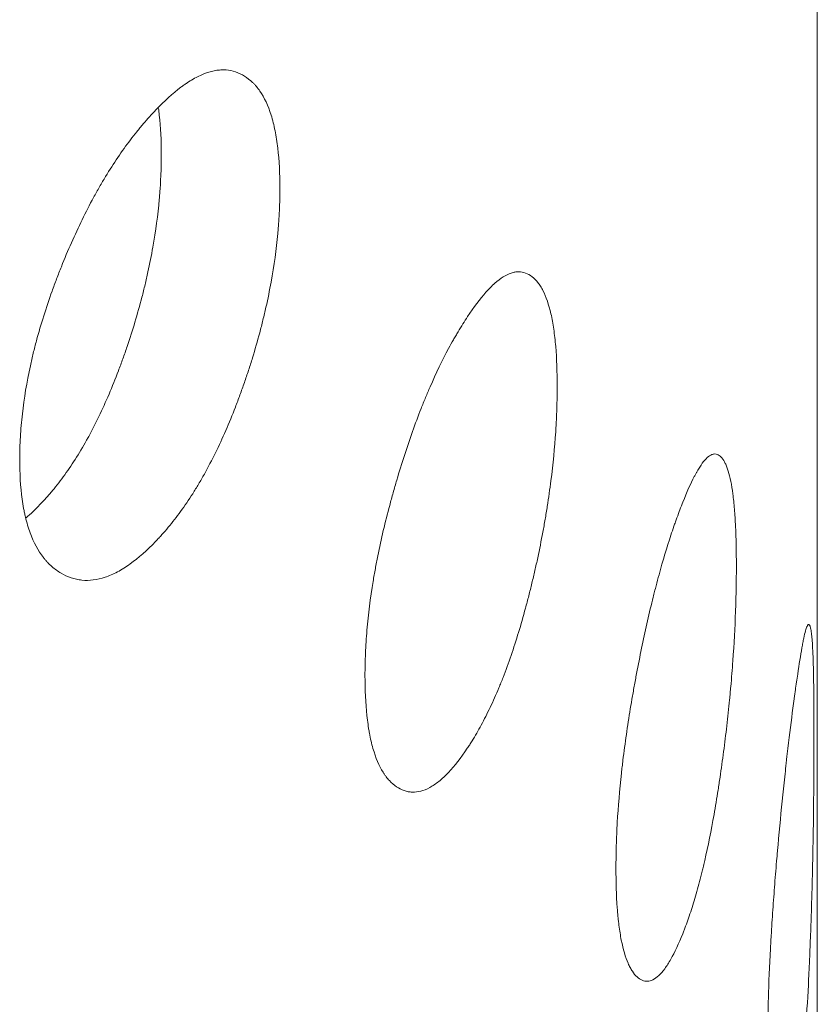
# Model space of a CAD drawing. Header units: millimetres. Extents: x 4 to 1188, y 1 to 840.
# Tile 193 of 197: x 1086.15 to 1087.87, y 280.65 to 282.78. Entities that reach past the tile are written whole.
import ezdxf

# ---------------------------------------------------------------- set-up
doc = ezdxf.new("R2010")
doc.units = ezdxf.units.MM
doc.layers.add('1', color=7, linetype='Continuous')

msp = doc.modelspace()

# ---------------------------------------------------------------- linework, layer by layer
at = {"layer": '1', "color": 154, "linetype": 'Continuous', "lineweight": 13}
msp.add_line((1087.8704, 177.1848), (1087.8704, 291.6109), dxfattribs=at)
for points, knots in [([(1086.7081, 282.413), (1086.7081, 282.4111), (1086.7081, 282.4091), (1086.7081, 282.4052), (1086.708, 282.3993), (1086.7078, 282.3854), (1086.7071, 282.3652), (1086.7061, 282.3486), (1086.7053, 282.336), (1086.705, 282.3318), (1086.7043, 282.3233), (1086.7039, 282.3191), (1086.7003, 282.2807), (1086.6955, 282.2458), (1086.6857, 282.192), (1086.6821, 282.1738), (1086.6769, 282.1509), (1086.6758, 282.1463), (1086.6736, 282.137), (1086.6703, 282.1232), (1086.6668, 282.1095), (1086.6595, 282.0821), (1086.6543, 282.064), (1086.646, 282.037), (1086.6431, 282.0281), (1086.6373, 282.0102), (1086.6343, 282.0012), (1086.6281, 281.9835), (1086.625, 281.9746), (1086.6201, 281.9614), (1086.6185, 281.9569), (1086.6152, 281.9482), (1086.6135, 281.9438), (1086.6052, 281.9222), (1086.5982, 281.9053), (1086.5766, 281.8557), (1086.5612, 281.8242), (1086.5426, 281.7908), (1086.5405, 281.7871), (1086.5364, 281.7799), (1086.5301, 281.7691), (1086.5237, 281.7588), (1086.5109, 281.7386), (1086.5022, 281.7259), (1086.4846, 281.7016), (1086.4757, 281.6902), (1086.4621, 281.6739), (1086.4576, 281.6686), (1086.4507, 281.6609), (1086.4484, 281.6584), (1086.4438, 281.6534), (1086.4415, 281.651), (1086.4208, 281.6294), (1086.4024, 281.6131), (1086.375, 281.5935), (1086.3658, 281.5877), (1086.3476, 281.578), (1086.3387, 281.5742), (1086.3125, 281.5654), (1086.2916, 281.5629), (1086.2719, 281.566), (1086.2641, 281.5676), (1086.2602, 281.5687), (1086.2489, 281.5725), (1086.2417, 281.5759), (1086.2278, 281.5841), (1086.2211, 281.5889), (1086.2115, 281.5974), (1086.2068, 281.6019), (1086.2023, 281.6069), (1086.1994, 281.6104), (1086.1979, 281.6122), (1086.1851, 281.6287), (1086.1755, 281.6465), (1086.164, 281.678), (1086.1598, 281.6922), (1086.1564, 281.7076), (1086.155, 281.7138), (1086.1544, 281.717), (1086.1526, 281.7267), (1086.1516, 281.7333), (1086.1469, 281.767), (1086.1449, 281.8034), (1086.1455, 281.8427), (1086.1459, 281.8586), (1086.1463, 281.8667), (1086.1477, 281.8912), (1086.1491, 281.9077), (1086.1548, 281.9582), (1086.1605, 281.993), (1086.1693, 282.0334), (1086.1704, 282.038), (1086.1724, 282.047), (1086.1756, 282.0605), (1086.1791, 282.074), (1086.1863, 282.1009), (1086.1916, 282.1188), (1086.2028, 282.1545), (1086.2089, 282.1723), (1086.2184, 282.199), (1086.2217, 282.2079), (1086.2268, 282.2212), (1086.2285, 282.2256), (1086.2319, 282.2344), (1086.2337, 282.2388), (1086.2494, 282.2783), (1086.2644, 282.3122), (1086.2883, 282.3612), (1086.2966, 282.3773), (1086.3072, 282.3969), (1086.3094, 282.4007), (1086.3137, 282.4084), (1086.3158, 282.4122), (1086.3223, 282.4235), (1086.3266, 282.4309), (1086.3485, 282.467), (1086.3664, 282.4934), (1086.3893, 282.5235), (1086.3961, 282.5323), (1086.4031, 282.5408), (1086.4077, 282.5464), (1086.41, 282.5492), (1086.4216, 282.5628), (1086.4308, 282.573), (1086.4582, 282.6016), (1086.4763, 282.6181), (1086.4963, 282.6332), (1086.4986, 282.6348), (1086.503, 282.6379), (1086.5096, 282.6425), (1086.5247, 282.6519), (1086.5454, 282.662), (1086.5652, 282.6675), (1086.5785, 282.6689), (1086.5841, 282.6691), (1086.5878, 282.669), (1086.5897, 282.6689), (1086.606, 282.6677), (1086.6193, 282.6631), (1086.6376, 282.6517), (1086.6435, 282.6471), (1086.6505, 282.6404), (1086.6519, 282.639), (1086.6546, 282.6361), (1086.6585, 282.6316), (1086.6623, 282.6266), (1086.6744, 282.6091), (1086.6825, 282.5919), (1086.6907, 282.5659), (1086.6923, 282.5604), (1086.6951, 282.5491), (1086.6964, 282.5433), (1086.7001, 282.5254), (1086.702, 282.5127), (1086.7067, 282.473), (1086.7081, 282.4441), (1086.7081, 282.413)], [0, 0, 0, 0, 0.001953, 0.001953, 0.003906, 0.007813, 0.015625, 0.023438, 0.023438, 0.027344, 0.027344, 0.03125, 0.03125, 0.0625, 0.0625, 0.078125, 0.078125, 0.082031, 0.082031, 0.085938, 0.09375, 0.09375, 0.109375, 0.109375, 0.117188, 0.117188, 0.125, 0.125, 0.132813, 0.132813, 0.136719, 0.136719, 0.140625, 0.140625, 0.15625, 0.15625, 0.1875, 0.1875, 0.191406, 0.191406, 0.195313, 0.203125, 0.203125, 0.21875, 0.21875, 0.234375, 0.234375, 0.242188, 0.242188, 0.246094, 0.246094, 0.25, 0.25, 0.28125, 0.28125, 0.296875, 0.296875, 0.3125, 0.3125, 0.34375, 0.351563, 0.351563, 0.359375, 0.359375, 0.375, 0.375, 0.390625, 0.390625, 0.398438, 0.402344, 0.402344, 0.40625, 0.40625, 0.4375, 0.4375, 0.453125, 0.457031, 0.457031, 0.460938, 0.460938, 0.46875, 0.46875, 0.5, 0.507813, 0.507813, 0.515625, 0.515625, 0.53125, 0.53125, 0.5625, 0.5625, 0.566406, 0.566406, 0.570313, 0.578125, 0.578125, 0.59375, 0.59375, 0.609375, 0.609375, 0.617188, 0.617188, 0.621094, 0.621094, 0.625, 0.625, 0.65625, 0.65625, 0.671875, 0.671875, 0.675781, 0.675781, 0.679688, 0.679688, 0.6875, 0.6875, 0.71875, 0.71875, 0.726563, 0.730469, 0.730469, 0.734375, 0.734375, 0.75, 0.75, 0.78125, 0.78125, 0.785156, 0.785156, 0.789063, 0.796875, 0.8125, 0.828125, 0.835938, 0.839844, 0.839844, 0.84375, 0.84375, 0.875, 0.875, 0.890625, 0.890625, 0.894531, 0.894531, 0.898438, 0.90625, 0.90625, 0.9375, 0.9375, 0.945313, 0.945313, 0.953125, 0.953125, 0.96875, 0.96875, 1, 1, 1, 1]), ([(1086.4454, 282.5854), (1086.446, 282.5807), (1086.4466, 282.5759), (1086.4501, 282.5448), (1086.4515, 282.5162), (1086.4515, 282.4855)], [0, 0, 0, 0, 0.155049, 0.155049, 1, 1, 1, 1]), ([(1086.4515, 282.4855), (1086.4515, 282.4836), (1086.4515, 282.4817), (1086.4514, 282.4778), (1086.4514, 282.472), (1086.4512, 282.4583), (1086.4505, 282.4384), (1086.4496, 282.422), (1086.4488, 282.4096), (1086.4485, 282.4054), (1086.4478, 282.3971), (1086.4474, 282.3929), (1086.4441, 282.3551), (1086.4395, 282.3207), (1086.4301, 282.2677), (1086.4266, 282.2498), (1086.4217, 282.2272), (1086.4206, 282.2226), (1086.4185, 282.2135), (1086.4154, 282.1999), (1086.412, 282.1863), (1086.4002, 282.1412), (1086.3895, 282.1056), (1086.3746, 282.0615), (1086.3715, 282.0527), (1086.3668, 282.0396), (1086.3653, 282.0352), (1086.3621, 282.0265), (1086.3604, 282.0222), (1086.3523, 282.0007), (1086.3388, 281.967), (1086.3205, 281.9268), (1086.3071, 281.8997), (1086.3011, 281.8883), (1086.2971, 281.8808), (1086.2951, 281.877), (1086.2768, 281.8438), (1086.26, 281.8171), (1086.234, 281.781), (1086.223, 281.7667), (1086.2118, 281.7534), (1086.2072, 281.7482), (1086.205, 281.7456), (1086.1982, 281.738), (1086.1937, 281.7331), (1086.1792, 281.718), (1086.1692, 281.7085), (1086.1593, 281.7)], [0, 0, 0, 0, 0.007312, 0.007312, 0.014623, 0.029247, 0.058493, 0.08774, 0.08774, 0.102363, 0.102363, 0.116986, 0.116986, 0.233973, 0.233973, 0.292466, 0.292466, 0.307089, 0.307089, 0.321713, 0.350959, 0.350959, 0.467946, 0.467946, 0.497192, 0.497192, 0.511816, 0.511816, 0.526439, 0.526439, 0.584932, 0.643425, 0.672672, 0.687295, 0.687295, 0.701919, 0.701919, 0.818905, 0.818905, 0.877398, 0.892022, 0.892022, 0.906645, 0.906645, 0.935891, 0.935891, 1, 1, 1, 1]), ([(1087.3078, 281.9843), (1087.3078, 281.9824), (1087.3078, 281.9804), (1087.3077, 281.9765), (1087.3077, 281.9706), (1087.3075, 281.9567), (1087.307, 281.9365), (1087.3064, 281.9198), (1087.3058, 281.9071), (1087.3055, 281.9029), (1087.305, 281.8944), (1087.3048, 281.8901), (1087.3023, 281.8515), (1087.2989, 281.8162), (1087.2919, 281.7617), (1087.2893, 281.7433), (1087.2857, 281.72), (1087.2849, 281.7153), (1087.2834, 281.706), (1087.281, 281.6919), (1087.2785, 281.678), (1087.2733, 281.6501), (1087.2696, 281.6316), (1087.2637, 281.604), (1087.2616, 281.5949), (1087.2574, 281.5766), (1087.2553, 281.5674), (1087.2509, 281.5492), (1087.2486, 281.5402), (1087.2452, 281.5266), (1087.244, 281.5221), (1087.2416, 281.5131), (1087.2404, 281.5086), (1087.2344, 281.4864), (1087.2294, 281.469), (1087.2139, 281.4179), (1087.2027, 281.3853), (1087.1892, 281.3506), (1087.1877, 281.3468), (1087.1846, 281.3393), (1087.1801, 281.3281), (1087.1754, 281.3173), (1087.1661, 281.2962), (1087.1597, 281.2829), (1087.1468, 281.2574), (1087.1403, 281.2453), (1087.1303, 281.2281), (1087.127, 281.2225), (1087.1219, 281.2143), (1087.1202, 281.2116), (1087.1168, 281.2063), (1087.1151, 281.2037), (1087.0998, 281.1807), (1087.0862, 281.1631), (1087.0657, 281.1415), (1087.0589, 281.1351), (1087.0453, 281.1242), (1087.0386, 281.1197), (1087.019, 281.1091), (1087.0032, 281.105), (1086.9884, 281.1067), (1086.9825, 281.1079), (1086.9796, 281.1086), (1086.971, 281.1116), (1086.9655, 281.1145), (1086.955, 281.1217), (1086.9499, 281.126), (1086.9426, 281.1338), (1086.9391, 281.138), (1086.9356, 281.1427), (1086.9334, 281.146), (1086.9323, 281.1477), (1086.9225, 281.1633), (1086.9152, 281.1804), (1086.9064, 281.2111), (1086.9032, 281.2249), (1086.9005, 281.2401), (1086.8995, 281.2463), (1086.8991, 281.2494), (1086.8977, 281.259), (1086.8969, 281.2655), (1086.8933, 281.2989), (1086.8917, 281.3351), (1086.8922, 281.3744), (1086.8926, 281.3904), (1086.8928, 281.3985), (1086.8939, 281.4231), (1086.895, 281.4397), (1086.8993, 281.4906), (1086.9037, 281.5258), (1086.9105, 281.5669), (1086.9112, 281.5715), (1086.9128, 281.5807), (1086.9153, 281.5944), (1086.9179, 281.6081), (1086.9235, 281.6356), (1086.9275, 281.6539), (1086.936, 281.6904), (1086.9406, 281.7086), (1086.9479, 281.7359), (1086.9504, 281.7451), (1086.9542, 281.7587), (1086.9555, 281.7633), (1086.9581, 281.7723), (1086.9595, 281.7769), (1086.9714, 281.8174), (1086.9827, 281.8525), (1087.0008, 281.9032), (1087.007, 281.9198), (1087.015, 281.9401), (1087.0166, 281.9442), (1087.0198, 281.9522), (1087.0215, 281.9561), (1087.0263, 281.9679), (1087.0296, 281.9755), (1087.046, 282.0132), (1087.0594, 282.0408), (1087.0764, 282.0726), (1087.0815, 282.0819), (1087.0866, 282.0909), (1087.0901, 282.0968), (1087.0918, 282.0997), (1087.1004, 282.1141), (1087.1072, 282.125), (1087.1274, 282.1555), (1087.1407, 282.1733), (1087.1554, 282.1898), (1087.157, 282.1915), (1087.1603, 282.195), (1087.1651, 282.2), (1087.1761, 282.2105), (1087.1913, 282.222), (1087.2056, 282.2289), (1087.2152, 282.2313), (1087.2192, 282.2318), (1087.2219, 282.232), (1087.2232, 282.232), (1087.235, 282.232), (1087.2446, 282.2283), (1087.2577, 282.2181), (1087.2619, 282.214), (1087.2669, 282.2077), (1087.2679, 282.2064), (1087.2698, 282.2037), (1087.2726, 282.1995), (1087.2753, 282.1948), (1087.2839, 282.1781), (1087.2897, 282.1614), (1087.2955, 282.136), (1087.2966, 282.1307), (1087.2986, 282.1196), (1087.2995, 282.1138), (1087.3021, 282.0961), (1087.3035, 282.0836), (1087.3067, 282.0442), (1087.3078, 282.0154), (1087.3078, 281.9843)], [0, 0, 0, 0, 0.001953, 0.001953, 0.003906, 0.007812, 0.015625, 0.023437, 0.023437, 0.027344, 0.027344, 0.03125, 0.03125, 0.0625, 0.0625, 0.078125, 0.078125, 0.082031, 0.082031, 0.085937, 0.09375, 0.09375, 0.109375, 0.109375, 0.117187, 0.117187, 0.125, 0.125, 0.132812, 0.132812, 0.136719, 0.136719, 0.140625, 0.140625, 0.15625, 0.15625, 0.1875, 0.1875, 0.191406, 0.191406, 0.195312, 0.203125, 0.203125, 0.21875, 0.21875, 0.234375, 0.234375, 0.242187, 0.242187, 0.246094, 0.246094, 0.25, 0.25, 0.28125, 0.28125, 0.296875, 0.296875, 0.3125, 0.3125, 0.34375, 0.351562, 0.351562, 0.359375, 0.359375, 0.375, 0.375, 0.390625, 0.390625, 0.398437, 0.402344, 0.402344, 0.40625, 0.40625, 0.4375, 0.4375, 0.453125, 0.457031, 0.457031, 0.460937, 0.460937, 0.46875, 0.46875, 0.5, 0.507812, 0.507812, 0.515625, 0.515625, 0.53125, 0.53125, 0.5625, 0.5625, 0.566406, 0.566406, 0.570312, 0.578125, 0.578125, 0.59375, 0.59375, 0.609375, 0.609375, 0.617187, 0.617187, 0.621094, 0.621094, 0.625, 0.625, 0.65625, 0.65625, 0.671875, 0.671875, 0.675781, 0.675781, 0.679687, 0.679687, 0.6875, 0.6875, 0.71875, 0.71875, 0.726562, 0.730469, 0.730469, 0.734375, 0.734375, 0.75, 0.75, 0.78125, 0.78125, 0.785156, 0.785156, 0.789063, 0.796875, 0.8125, 0.828125, 0.835938, 0.839844, 0.839844, 0.84375, 0.84375, 0.875, 0.875, 0.890625, 0.890625, 0.894531, 0.894531, 0.898438, 0.90625, 0.90625, 0.9375, 0.9375, 0.945313, 0.945313, 0.953125, 0.953125, 0.96875, 0.96875, 1, 1, 1, 1]), ([(1087.6953, 281.5956), (1087.6953, 281.5936), (1087.6953, 281.5917), (1087.6953, 281.5877), (1087.6953, 281.5818), (1087.6952, 281.5679), (1087.6949, 281.5476), (1087.6945, 281.5309), (1087.6942, 281.5182), (1087.6941, 281.514), (1087.6938, 281.5054), (1087.6936, 281.5011), (1087.6922, 281.4624), (1087.6903, 281.4268), (1087.6864, 281.372), (1087.6849, 281.3534), (1087.6828, 281.3298), (1087.6823, 281.3251), (1087.6815, 281.3156), (1087.6801, 281.3015), (1087.6787, 281.2873), (1087.6757, 281.2591), (1087.6735, 281.2404), (1087.6701, 281.2125), (1087.6689, 281.2032), (1087.6665, 281.1846), (1087.6653, 281.1753), (1087.6627, 281.1568), (1087.6614, 281.1476), (1087.6593, 281.1338), (1087.6586, 281.1292), (1087.6573, 281.1201), (1087.6566, 281.1155), (1087.653, 281.0929), (1087.6501, 281.0752), (1087.6408, 281.0231), (1087.6342, 280.9898), (1087.626, 280.9543), (1087.6251, 280.9503), (1087.6232, 280.9426), (1087.6204, 280.9311), (1087.6176, 280.92), (1087.6119, 280.8983), (1087.608, 280.8846), (1087.6001, 280.8583), (1087.596, 280.8457), (1087.5898, 280.8278), (1087.5878, 280.822), (1087.5846, 280.8135), (1087.5835, 280.8107), (1087.5814, 280.8052), (1087.5804, 280.8025), (1087.5708, 280.7785), (1087.5622, 280.7599), (1087.5491, 280.737), (1087.5448, 280.7302), (1087.536, 280.7183), (1087.5317, 280.7134), (1087.519, 280.7015), (1087.5088, 280.6964), (1087.499, 280.6971), (1087.4952, 280.6978), (1087.4932, 280.6984), (1087.4876, 280.7008), (1087.484, 280.7033), (1087.477, 280.7098), (1087.4736, 280.7138), (1087.4688, 280.7211), (1087.4664, 280.7251), (1087.4641, 280.7296), (1087.4626, 280.7327), (1087.4619, 280.7343), (1087.4554, 280.7492), (1087.4504, 280.7659), (1087.4445, 280.796), (1087.4424, 280.8096), (1087.4406, 280.8246), (1087.4399, 280.8307), (1087.4396, 280.8338), (1087.4387, 280.8432), (1087.4381, 280.8497), (1087.4357, 280.8828), (1087.4346, 280.919), (1087.435, 280.9583), (1087.4352, 280.9743), (1087.4354, 280.9825), (1087.4361, 281.0071), (1087.4368, 281.0238), (1087.4398, 281.075), (1087.4427, 281.1105), (1087.4473, 281.152), (1087.4478, 281.1567), (1087.4489, 281.1659), (1087.4505, 281.1799), (1087.4523, 281.1938), (1087.456, 281.2216), (1087.4587, 281.2401), (1087.4644, 281.2772), (1087.4674, 281.2958), (1087.4723, 281.3236), (1087.4739, 281.3329), (1087.4765, 281.3468), (1087.4773, 281.3514), (1087.4791, 281.3607), (1087.4799, 281.3653), (1087.4879, 281.4067), (1087.4953, 281.4424), (1087.5072, 281.4944), (1087.5112, 281.5114), (1087.5164, 281.5323), (1087.5175, 281.5364), (1087.5196, 281.5446), (1087.5206, 281.5487), (1087.5238, 281.5608), (1087.5259, 281.5687), (1087.5365, 281.6074), (1087.5451, 281.6359), (1087.5559, 281.6688), (1087.5592, 281.6784), (1087.5624, 281.6878), (1087.5646, 281.6939), (1087.5657, 281.697), (1087.5711, 281.712), (1087.5754, 281.7232), (1087.5881, 281.7551), (1087.5963, 281.7737), (1087.6054, 281.7912), (1087.6064, 281.7931), (1087.6084, 281.7967), (1087.6113, 281.802), (1087.6181, 281.8132), (1087.6272, 281.8257), (1087.6359, 281.8336), (1087.6416, 281.8366), (1087.644, 281.8373), (1087.6456, 281.8377), (1087.6464, 281.8379), (1087.6534, 281.8386), (1087.659, 281.8355), (1087.6667, 281.8262), (1087.6691, 281.8223), (1087.672, 281.8163), (1087.6725, 281.8151), (1087.6737, 281.8125), (1087.6753, 281.8084), (1087.6768, 281.8039), (1087.6818, 281.7878), (1087.6851, 281.7715), (1087.6884, 281.7464), (1087.689, 281.7412), (1087.6901, 281.7302), (1087.6907, 281.7245), (1087.6921, 281.707), (1087.6929, 281.6946), (1087.6947, 281.6554), (1087.6953, 281.6266), (1087.6953, 281.5956)], [0, 0, 0, 0, 0.001953, 0.001953, 0.003906, 0.007813, 0.015625, 0.023438, 0.023438, 0.027344, 0.027344, 0.03125, 0.03125, 0.0625, 0.0625, 0.078125, 0.078125, 0.082031, 0.082031, 0.085938, 0.09375, 0.09375, 0.109375, 0.109375, 0.117188, 0.117188, 0.125, 0.125, 0.132813, 0.132813, 0.136719, 0.136719, 0.140625, 0.140625, 0.15625, 0.15625, 0.1875, 0.1875, 0.191406, 0.191406, 0.195313, 0.203125, 0.203125, 0.21875, 0.21875, 0.234375, 0.234375, 0.242188, 0.242188, 0.246094, 0.246094, 0.25, 0.25, 0.28125, 0.28125, 0.296875, 0.296875, 0.3125, 0.3125, 0.34375, 0.351563, 0.351563, 0.359375, 0.359375, 0.375, 0.375, 0.390625, 0.390625, 0.398438, 0.402344, 0.402344, 0.40625, 0.40625, 0.4375, 0.4375, 0.453125, 0.457031, 0.457031, 0.460938, 0.460938, 0.46875, 0.46875, 0.5, 0.507813, 0.507813, 0.515625, 0.515625, 0.53125, 0.53125, 0.5625, 0.5625, 0.566406, 0.566406, 0.570313, 0.578125, 0.578125, 0.59375, 0.59375, 0.609375, 0.609375, 0.617188, 0.617188, 0.621094, 0.621094, 0.625, 0.625, 0.65625, 0.65625, 0.671875, 0.671875, 0.675781, 0.675781, 0.679688, 0.679688, 0.6875, 0.6875, 0.71875, 0.71875, 0.726563, 0.730469, 0.730469, 0.734375, 0.734375, 0.75, 0.75, 0.78125, 0.78125, 0.785156, 0.785156, 0.789063, 0.796875, 0.8125, 0.828125, 0.835938, 0.839844, 0.839844, 0.84375, 0.84375, 0.875, 0.875, 0.890625, 0.890625, 0.894531, 0.894531, 0.898438, 0.90625, 0.90625, 0.9375, 0.9375, 0.945313, 0.945313, 0.953125, 0.953125, 0.96875, 0.96875, 1, 1, 1, 1]), ([(1087.8632, 281.2292), (1087.8632, 281.2273), (1087.8632, 281.2253), (1087.8632, 281.2214), (1087.8632, 281.2155), (1087.8632, 281.2016), (1087.8631, 281.1813), (1087.863, 281.1646), (1087.863, 281.1519), (1087.8629, 281.1476), (1087.8629, 281.139), (1087.8629, 281.1347), (1087.8626, 281.0959), (1087.8622, 281.0603), (1087.8613, 281.0052), (1087.861, 280.9866), (1087.8605, 280.9629), (1087.8604, 280.9581), (1087.8602, 280.9486), (1087.8599, 280.9344), (1087.8595, 280.9202), (1087.8588, 280.8918), (1087.8583, 280.873), (1087.8574, 280.8449), (1087.8571, 280.8355), (1087.8565, 280.8168), (1087.8561, 280.8075), (1087.8555, 280.7889), (1087.8551, 280.7796), (1087.8545, 280.7657), (1087.8543, 280.761), (1087.854, 280.7518), (1087.8538, 280.7473), (1087.8528, 280.7245), (1087.8519, 280.7066), (1087.8492, 280.654), (1087.8471, 280.6204), (1087.8445, 280.5844), (1087.8442, 280.5804), (1087.8436, 280.5726), (1087.8426, 280.5609), (1087.8417, 280.5497), (1087.8397, 280.5277), (1087.8384, 280.5137), (1087.8356, 280.487), (1087.8341, 280.4742), (1087.8318, 280.456), (1087.831, 280.4501), (1087.8298, 280.4414), (1087.8294, 280.4385), (1087.8286, 280.4329), (1087.8282, 280.4301), (1087.8245, 280.4056), (1087.8211, 280.3865), (1087.8157, 280.3629), (1087.8139, 280.3558), (1087.8102, 280.3434), (1087.8084, 280.3382), (1087.8028, 280.3256), (1087.7983, 280.3199), (1087.7938, 280.32), (1087.7921, 280.3205), (1087.7912, 280.321), (1087.7886, 280.3231), (1087.7869, 280.3254), (1087.7836, 280.3314), (1087.782, 280.3353), (1087.7797, 280.3423), (1087.7785, 280.3461), (1087.7774, 280.3504), (1087.7767, 280.3534), (1087.7764, 280.355), (1087.7732, 280.3696), (1087.7708, 280.3859), (1087.7679, 280.4156), (1087.7668, 280.4291), (1087.7659, 280.444), (1087.7656, 280.4501), (1087.7654, 280.4532), (1087.765, 280.4626), (1087.7647, 280.469), (1087.7635, 280.502), (1087.763, 280.5381), (1087.7631, 280.5774), (1087.7633, 280.5934), (1087.7633, 280.6016), (1087.7637, 280.6263), (1087.7641, 280.643), (1087.7655, 280.6944), (1087.767, 280.7301), (1087.7692, 280.7719), (1087.7695, 280.7765), (1087.77, 280.7859), (1087.7708, 280.7999), (1087.7717, 280.8139), (1087.7735, 280.842), (1087.7748, 280.8607), (1087.7776, 280.8981), (1087.779, 280.9168), (1087.7814, 280.9449), (1087.7821, 280.9543), (1087.7834, 280.9684), (1087.7838, 280.9731), (1087.7846, 280.9824), (1087.785, 280.9871), (1087.7887, 281.029), (1087.7922, 281.0652), (1087.7975, 281.1178), (1087.7994, 281.135), (1087.8017, 281.1562), (1087.8021, 281.1604), (1087.8031, 281.1688), (1087.8035, 281.1729), (1087.8049, 281.1852), (1087.8058, 281.1932), (1087.8104, 281.2325), (1087.8141, 281.2615), (1087.8185, 281.295), (1087.8198, 281.3049), (1087.8212, 281.3144), (1087.822, 281.3207), (1087.8225, 281.3238), (1087.8246, 281.339), (1087.8263, 281.3505), (1087.8312, 281.3831), (1087.8342, 281.4022), (1087.8374, 281.4202), (1087.8378, 281.4221), (1087.8385, 281.4259), (1087.8395, 281.4314), (1087.8418, 281.4429), (1087.8449, 281.4559), (1087.8476, 281.4642), (1087.8494, 281.4675), (1087.8501, 281.4684), (1087.8506, 281.4689), (1087.8508, 281.4691), (1087.8529, 281.4701), (1087.8545, 281.4673), (1087.8565, 281.4584), (1087.8571, 281.4547), (1087.8579, 281.4488), (1087.858, 281.4476), (1087.8583, 281.4451), (1087.8587, 281.4411), (1087.8591, 281.4367), (1087.8603, 281.4208), (1087.861, 281.4047), (1087.8617, 281.3798), (1087.8619, 281.3745), (1087.8621, 281.3636), (1087.8622, 281.358), (1087.8625, 281.3405), (1087.8627, 281.3281), (1087.8631, 281.289), (1087.8632, 281.2603), (1087.8632, 281.2292)], [0, 0, 0, 0, 0.001953, 0.001953, 0.003906, 0.007812, 0.015625, 0.023437, 0.023437, 0.027344, 0.027344, 0.03125, 0.03125, 0.0625, 0.0625, 0.078125, 0.078125, 0.082031, 0.082031, 0.085937, 0.09375, 0.09375, 0.109375, 0.109375, 0.117187, 0.117187, 0.125, 0.125, 0.132812, 0.132812, 0.136719, 0.136719, 0.140625, 0.140625, 0.15625, 0.15625, 0.1875, 0.1875, 0.191406, 0.191406, 0.195312, 0.203125, 0.203125, 0.21875, 0.21875, 0.234375, 0.234375, 0.242187, 0.242187, 0.246094, 0.246094, 0.25, 0.25, 0.28125, 0.28125, 0.296875, 0.296875, 0.3125, 0.3125, 0.34375, 0.351562, 0.351562, 0.359375, 0.359375, 0.375, 0.375, 0.390625, 0.390625, 0.398437, 0.402344, 0.402344, 0.40625, 0.40625, 0.4375, 0.4375, 0.453125, 0.457031, 0.457031, 0.460937, 0.460937, 0.46875, 0.46875, 0.5, 0.507812, 0.507812, 0.515625, 0.515625, 0.53125, 0.53125, 0.5625, 0.5625, 0.566406, 0.566406, 0.570312, 0.578125, 0.578125, 0.59375, 0.59375, 0.609375, 0.609375, 0.617187, 0.617187, 0.621094, 0.621094, 0.625, 0.625, 0.65625, 0.65625, 0.671875, 0.671875, 0.675781, 0.675781, 0.679687, 0.679687, 0.6875, 0.6875, 0.71875, 0.71875, 0.726562, 0.730469, 0.730469, 0.734375, 0.734375, 0.75, 0.75, 0.78125, 0.78125, 0.785156, 0.785156, 0.789062, 0.796875, 0.8125, 0.828125, 0.835937, 0.839844, 0.839844, 0.84375, 0.84375, 0.875, 0.875, 0.890625, 0.890625, 0.894531, 0.894531, 0.898437, 0.90625, 0.90625, 0.9375, 0.9375, 0.945312, 0.945312, 0.953125, 0.953125, 0.96875, 0.96875, 1, 1, 1, 1])]:
    msp.add_open_spline(points, degree=3, knots=knots, dxfattribs=at)

doc.saveas('drawing.dxf')
